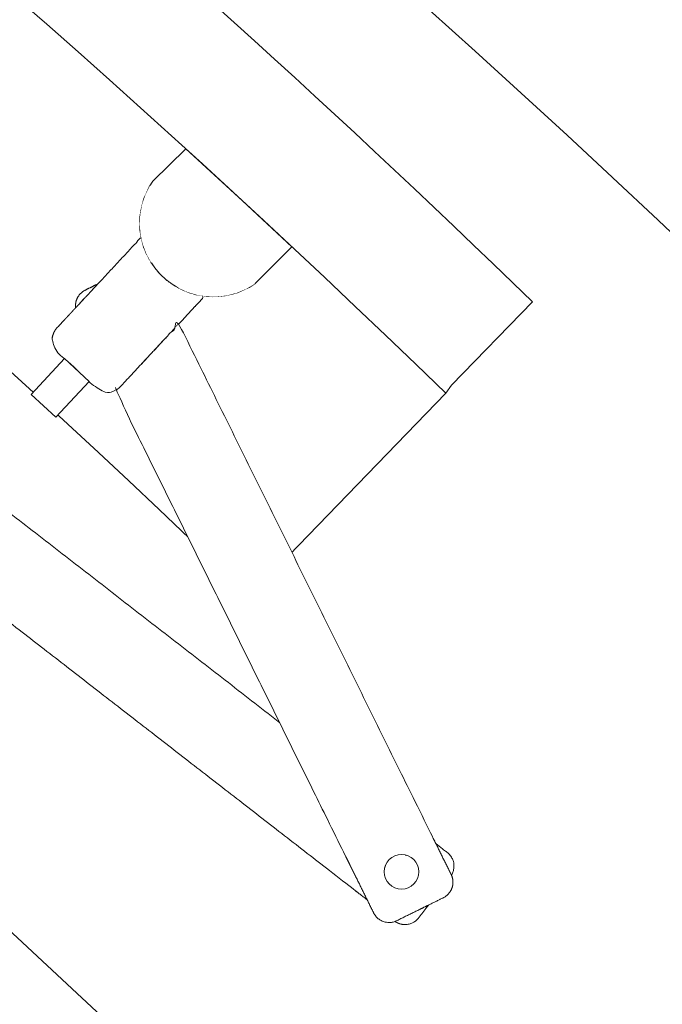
# Model space of a CAD drawing. Header units: metres. Extents: x -45 to 152, y -127 to 99.
# Tile 112 of 256: x -32.275 to -32.052, y -8.98 to -8.638. Entities that reach past the tile are written whole.
import ezdxf

# ---------------------------------------------------------------- set-up
doc = ezdxf.new("R2010")
doc.units = ezdxf.units.M
doc.layers.add('_OG 2 (2D)', color=7, linetype='Continuous', lineweight=9)
doc.layers.add('ACTES-Einrichtung Aufsicht.', color=7, linetype='Continuous', lineweight=9, true_color=0xa6a6a6)

# ---------------------------------------------------------------- blocks, each defined once
blk = doc.blocks.new('Group-99')
at = {"color": 255, "transparency": 33554687}
blk.add_wipeout([(-33.43958, -9.14318), (-33.45345, -9.13511), (-33.46735, -9.1271), (-33.48128, -9.11915), (-33.49524, -9.11125), (-33.50924, -9.1034), (-33.52326, -9.09562), (-33.53732, -9.08789), (-33.55141, -9.08022), (-33.64988, -9.02858), (-33.74974, -8.97969), (-33.85091, -8.93359), (-33.95332, -8.89031), (-34.05689, -8.84988), (-34.16154, -8.81233), (-34.26719, -8.77769), (-34.37376, -8.746), (-34.38044, -8.74163), (-34.38635, -8.73626), (-34.39132, -8.73002), (-34.39523, -8.72306), (-34.39799, -8.71558), (-34.39952, -8.70774), (-34.39979, -8.69977), (-34.39878, -8.69185), (-34.39877, -8.69179), (-34.39876, -8.69173), (-34.39874, -8.69166), (-34.39873, -8.6916), (-34.39872, -8.69154), (-34.3987, -8.69147), (-34.39869, -8.69141), (-34.39868, -8.69135), (-34.18283, -7.65995), (-34.17982, -7.65069), (-34.17508, -7.64219), (-34.16878, -7.63477), (-34.16116, -7.62871), (-34.15251, -7.62425), (-34.14316, -7.62154), (-34.13346, -7.6207), (-34.12378, -7.62175), (-33.78996, -7.70702), (-33.46395, -7.81851), (-33.14782, -7.95551), (-32.84355, -8.11717), (-32.55308, -8.30247), (-32.27822, -8.51023), (-32.02072, -8.73915), (-31.7822, -8.98778), (-31.78215, -8.98783), (-31.7821, -8.98789), (-31.78205, -8.98795), (-31.782, -8.98801), (-31.78195, -8.98806), (-31.7819, -8.98812), (-31.78185, -8.98818), (-31.7818, -8.98824), (-31.7822, -8.98777), (-31.77653, -8.99569), (-31.7725, -9.00455), (-31.77027, -9.01402), (-31.76991, -9.02375), (-31.77145, -9.03336), (-31.77481, -9.04249), (-31.77989, -9.0508), (-31.78648, -9.05797), (-32.57179, -9.76062), (-32.57804, -9.76539), (-32.58496, -9.76911), (-32.59237, -9.77171), (-32.60011, -9.77311), (-32.60796, -9.77328), (-32.61575, -9.77222), (-32.62327, -9.76995), (-32.63035, -9.76653), (-32.72244, -9.67759), (-32.81732, -9.59164), (-32.91489, -9.50875), (-33.01506, -9.42901), (-33.11771, -9.35251), (-33.22276, -9.27933), (-33.33009, -9.20952)], dxfattribs=at).dxf.layer = 'ACTES-Einrichtung Aufsicht.'
at = {"layer": 'ACTES-Einrichtung Aufsicht.', "transparency": 33554534, "flags": 128}
blk.add_lwpolyline([(-33.43958, -9.14318, 0.008083), (-33.55141, -9.08022, 0.055453), (-34.37376, -8.746, -0.330906), (-34.39878, -8.69185, 0.002569), (-34.39868, -8.69135), (-34.18283, -7.65995, -0.41107), (-34.12378, -7.62175, -0.160224), (-31.7822, -8.98778, -0.00305), (-31.7818, -8.98824), (-31.7822, -8.98777, -0.411112), (-31.78648, -9.05797), (-32.57179, -9.76062, -0.325472), (-32.63035, -9.76653, 0.063875)], format="xyb", close=True, dxfattribs=at)
at = {"layer": 'ACTES-Einrichtung Aufsicht.', "flags": 128}
blk.add_lwpolyline([(-33.70081, -7.82281), (-33.70999, -7.81993, 0.002867), (-33.75429, -7.80603), (-33.7527, -7.80266), (-33.74094, -7.76443, -0.044027), (-33.075, -8.03525, -0.073959), (-32.09689, -8.73634), (-32.12496, -8.76531), (-32.12694, -8.76807, 0.057345), (-32.8611, -8.20419), (-32.86144, -8.20359), (-32.88368, -8.19075, 0.013514), (-33.075, -8.08452, 0.038853), (-33.65319, -7.83857), (-33.65317, -7.83853), (-33.70079, -7.82277)], format="xyb", close=True, dxfattribs=at)
at = {"color": 255, "transparency": 33554559}
blk.add_wipeout([(-32.86144, -8.20359), (-32.8611, -8.20419), (-32.76253, -8.26527), (-32.66574, -8.32915), (-32.57083, -8.39577), (-32.47785, -8.46508), (-32.38691, -8.53703), (-32.29806, -8.61155), (-32.21138, -8.68859), (-32.12694, -8.76807), (-32.19513, -8.83846), (-32.2793, -8.75928), (-32.36574, -8.68259), (-32.4544, -8.60846), (-32.54518, -8.53696), (-32.63801, -8.46814), (-32.73282, -8.40207), (-32.82952, -8.3388), (-32.92803, -8.27838), (-32.93804, -8.27246), (-32.99026, -8.24197), (-33.06977, -8.19818), (-33.15555, -8.1533), (-33.2424, -8.11053), (-33.33027, -8.06991), (-33.41911, -8.03145), (-33.50887, -7.99518), (-33.59949, -7.96112), (-33.69091, -7.92929), (-33.78309, -7.8997), (-33.77795, -7.88297), (-33.77794, -7.88297), (-33.75416, -7.80607), (-33.70081, -7.82281), (-33.65321, -7.83861), (-33.65321, -7.83861), (-33.6532, -7.8386), (-33.6532, -7.8386), (-33.6532, -7.83859), (-33.6532, -7.83859), (-33.65319, -7.83858), (-33.65319, -7.83858), (-33.65319, -7.83857), (-33.55618, -7.87259), (-33.46006, -7.90905), (-33.3649, -7.94794), (-33.27076, -7.98924), (-33.1777, -8.03291), (-33.08577, -8.07893), (-32.99505, -8.12727), (-32.90558, -8.1779), (-32.88368, -8.19075)], dxfattribs=at).dxf.layer = 'ACTES-Einrichtung Aufsicht.'
at = {"layer": 'ACTES-Einrichtung Aufsicht.', "flags": 128}
blk.add_lwpolyline([(-32.86144, -8.20359), (-32.8611, -8.20419, -0.057345), (-32.12694, -8.76807), (-32.19513, -8.83846, 0.058565), (-32.92803, -8.27838), (-32.93804, -8.27246), (-32.99026, -8.24197), (-33.06977, -8.19818, 0.049045), (-33.78309, -7.8997), (-33.77795, -7.88297), (-33.77794, -7.88297), (-33.75416, -7.80607), (-33.70081, -7.82281), (-33.65321, -7.83861, 0.000416), (-33.65319, -7.83857, -0.050823), (-32.90558, -8.1779), (-32.88368, -8.19075)], format="xyb", close=True, dxfattribs=at)
at = {"color": 255, "transparency": 33554559}
for points in [[(-32.21722, -8.68328), (-32.22862, -8.69457), (-32.23081, -8.69841), (-32.23231, -8.70257), (-32.23307, -8.70692), (-32.23306, -8.71134), (-32.23229, -8.7157), (-32.23078, -8.71985), (-32.22858, -8.72368), (-32.22237, -8.72993), (-32.21855, -8.73216), (-32.21441, -8.73369), (-32.21006, -8.73449), (-32.20564, -8.73452), (-32.20128, -8.73379), (-32.19711, -8.73232), (-32.19326, -8.73015), (-32.1932, -8.73011), (-32.18039, -8.71726), (-32.19746, -8.70138)], [(-32.13291, -8.94561), (-32.12498, -8.93533), (-32.12489, -8.93518), (-32.12481, -8.93503), (-32.12473, -8.93488), (-32.12466, -8.93472), (-32.12458, -8.93456), (-32.12452, -8.9344), (-32.12446, -8.93424), (-32.1244, -8.93408), (-32.12437, -8.93398), (-32.12434, -8.93388), (-32.12431, -8.93378), (-32.12428, -8.93368), (-32.12426, -8.93358), (-32.12423, -8.93347), (-32.12421, -8.93337), (-32.12419, -8.93327), (-32.12417, -8.93316), (-32.12416, -8.93306), (-32.12414, -8.93296), (-32.12413, -8.93287), (-32.12412, -8.93277), (-32.12411, -8.93268), (-32.12411, -8.93259), (-32.1241, -8.93251), (-32.1241, -8.93243), (-32.1241, -8.93235), (-32.1241, -8.93227), (-32.1241, -8.93219), (-32.1241, -8.93212), (-32.1241, -8.93205), (-32.1241, -8.93199), (-32.1241, -8.93192), (-32.1241, -8.93186), (-32.12411, -8.9318), (-32.12411, -8.93174), (-32.12412, -8.93168), (-32.12412, -8.93162), (-32.12413, -8.93156), (-32.12414, -8.9315), (-32.12414, -8.93144), (-32.12415, -8.9314), (-32.12415, -8.93136), (-32.12416, -8.93133), (-32.12416, -8.93129), (-32.12417, -8.93125), (-32.12417, -8.93122), (-32.12418, -8.93118), (-32.12419, -8.93114), (-32.12419, -8.93111), (-32.1242, -8.93107), (-32.12421, -8.93104), (-32.12421, -8.93101), (-32.12422, -8.93098), (-32.12422, -8.93095), (-32.12423, -8.93092), (-32.12424, -8.93089), (-32.12424, -8.93087), (-32.12425, -8.93084), (-32.12425, -8.93082), (-32.12426, -8.93079), (-32.12426, -8.93077), (-32.12427, -8.93075), (-32.12428, -8.93073), (-32.12428, -8.93071), (-32.12429, -8.93069), (-32.12429, -8.93067), (-32.12429, -8.93065), (-32.1243, -8.93063), (-32.12431, -8.93062), (-32.12431, -8.9306), (-32.12432, -8.93058), (-32.12432, -8.93056), (-32.12435, -8.93045), (-32.12439, -8.93034), (-32.12442, -8.93024), (-32.12446, -8.93013), (-32.1245, -8.93002), (-32.12454, -8.92992), (-32.12459, -8.92981), (-32.12463, -8.92971), (-32.12468, -8.92961), (-32.12473, -8.92951), (-32.12478, -8.9294), (-32.12484, -8.9293), (-32.12489, -8.9292), (-32.12495, -8.9291), (-32.12502, -8.929), (-32.12508, -8.92889), (-32.12515, -8.92879), (-32.12522, -8.92869), (-32.12529, -8.9286), (-32.12536, -8.9285), (-32.12544, -8.9284), (-32.12552, -8.92831), (-32.1256, -8.92821), (-32.12569, -8.92812), (-32.12577, -8.92803), (-32.12585, -8.92795), (-32.12592, -8.92787), (-32.12599, -8.92781), (-32.12606, -8.92774), (-32.12612, -8.92769), (-32.12617, -8.92764), (-32.12622, -8.9276), (-32.12641, -8.92745), (-32.12642, -8.92745), (-32.13041, -8.92435), (-32.2947, -8.79688), (-32.29471, -8.79687), (-32.2949, -8.79673), (-32.29495, -8.79669), (-32.29501, -8.79665), (-32.29508, -8.7966), (-32.29515, -8.79656), (-32.29524, -8.79651), (-32.29533, -8.79645), (-32.29543, -8.7964), (-32.29553, -8.79634), (-32.29564, -8.79628), (-32.29576, -8.79622), (-32.29587, -8.79617), (-32.29598, -8.79612), (-32.29609, -8.79607), (-32.29621, -8.79603), (-32.29632, -8.79598), (-32.29643, -8.79594), (-32.29655, -8.79591), (-32.29666, -8.79587), (-32.29678, -8.79584), (-32.29689, -8.79581), (-32.297, -8.79578), (-32.29711, -8.79576), (-32.29723, -8.79573), (-32.29734, -8.79571), (-32.29745, -8.79569), (-32.29756, -8.79568), (-32.29767, -8.79566), (-32.29779, -8.79565), (-32.2979, -8.79564), (-32.29801, -8.79563), (-32.29812, -8.79562), (-32.29824, -8.79562), (-32.29826, -8.79562), (-32.29828, -8.79562), (-32.29829, -8.79562), (-32.29831, -8.79562), (-32.29833, -8.79562), (-32.29835, -8.79562), (-32.29837, -8.79562), (-32.29839, -8.79562), (-32.29841, -8.79562), (-32.29843, -8.79562), (-32.29846, -8.79562), (-32.29848, -8.79562), (-32.2985, -8.79562), (-32.29853, -8.79562), (-32.29855, -8.79562), (-32.29858, -8.79562), (-32.29861, -8.79562), (-32.29864, -8.79562), (-32.29867, -8.79563), (-32.2987, -8.79563), (-32.29873, -8.79563), (-32.29877, -8.79563), (-32.2988, -8.79563), (-32.29884, -8.79564), (-32.29887, -8.79564), (-32.29891, -8.79564), (-32.29895, -8.79565), (-32.29898, -8.79565), (-32.29902, -8.79565), (-32.29906, -8.79566), (-32.2991, -8.79566), (-32.29913, -8.79567), (-32.29919, -8.79567), (-32.29925, -8.79568), (-32.29931, -8.79569), (-32.29937, -8.7957), (-32.29943, -8.79571), (-32.29949, -8.79572), (-32.29955, -8.79573), (-32.29961, -8.79575), (-32.29968, -8.79576), (-32.29974, -8.79578), (-32.29981, -8.79579), (-32.29988, -8.79581), (-32.29995, -8.79583), (-32.30002, -8.79585), (-32.3001, -8.79587), (-32.30018, -8.79589), (-32.30026, -8.79592), (-32.30035, -8.79595), (-32.30043, -8.79598), (-32.30052, -8.79601), (-32.30061, -8.79605), (-32.3007, -8.79609), (-32.30079, -8.79613), (-32.30089, -8.79617), (-32.30099, -8.79622), (-32.30108, -8.79626), (-32.30118, -8.79631), (-32.30127, -8.79636), (-32.30136, -8.79641), (-32.30145, -8.79646), (-32.30154, -8.79652), (-32.30162, -8.79657), (-32.30184, -8.79671), (-32.30204, -8.79686), (-32.30224, -8.79702), (-32.30243, -8.79719), (-32.30262, -8.79737), (-32.30279, -8.79755), (-32.30296, -8.79774), (-32.30312, -8.79794), (-32.31416, -8.81216), (-32.31431, -8.81237), (-32.31445, -8.81258), (-32.31459, -8.81279), (-32.31471, -8.81302), (-32.31482, -8.81324), (-32.31493, -8.81348), (-32.31503, -8.81371), (-32.31511, -8.81395), (-32.31514, -8.81405), (-32.31517, -8.81415), (-32.3152, -8.81425), (-32.31523, -8.81435), (-32.31525, -8.81445), (-32.31528, -8.81456), (-32.3153, -8.81466), (-32.31532, -8.81476), (-32.31534, -8.81487), (-32.31535, -8.81497), (-32.31537, -8.81507), (-32.31538, -8.81516), (-32.31539, -8.81526), (-32.3154, -8.81535), (-32.3154, -8.81544), (-32.31541, -8.81552), (-32.31541, -8.8156), (-32.31541, -8.81568), (-32.31541, -8.81576), (-32.31541, -8.81583), (-32.31541, -8.81591), (-32.31541, -8.81598), (-32.31541, -8.81604), (-32.31541, -8.81611), (-32.31541, -8.81617), (-32.3154, -8.81623), (-32.3154, -8.81629), (-32.31539, -8.81635), (-32.31539, -8.81641), (-32.31538, -8.81647), (-32.31538, -8.81653), (-32.31537, -8.81659), (-32.31536, -8.81663), (-32.31536, -8.81667), (-32.31535, -8.8167), (-32.31535, -8.81674), (-32.31534, -8.81678), (-32.31534, -8.81681), (-32.31533, -8.81685), (-32.31532, -8.81689), (-32.31532, -8.81692), (-32.31531, -8.81696), (-32.3153, -8.81699), (-32.3153, -8.81702), (-32.31529, -8.81705), (-32.31529, -8.81708), (-32.31528, -8.81711), (-32.31527, -8.81714), (-32.31527, -8.81716), (-32.31526, -8.81719), (-32.31526, -8.81721), (-32.31525, -8.81724), (-32.31525, -8.81726), (-32.31524, -8.81728), (-32.31524, -8.8173), (-32.31523, -8.81732), (-32.31523, -8.81734), (-32.31522, -8.81736), (-32.31522, -8.81738), (-32.31521, -8.8174), (-32.31521, -8.81741), (-32.3152, -8.81743), (-32.31519, -8.81745), (-32.31519, -8.81747), (-32.31516, -8.81758), (-32.31512, -8.81769), (-32.31509, -8.81779), (-32.31505, -8.8179), (-32.31501, -8.81801), (-32.31497, -8.81811), (-32.31492, -8.81822), (-32.31488, -8.81832), (-32.31483, -8.81842), (-32.31478, -8.81852), (-32.31473, -8.81863), (-32.31467, -8.81873), (-32.31462, -8.81883), (-32.31456, -8.81893), (-32.31449, -8.81903), (-32.31443, -8.81914), (-32.31436, -8.81924), (-32.31429, -8.81934), (-32.31422, -8.81943), (-32.31415, -8.81953), (-32.31407, -8.81963), (-32.31399, -8.81972), (-32.31391, -8.81982), (-32.31382, -8.81991), (-32.31374, -8.82), (-32.31366, -8.82008), (-32.31359, -8.82016), (-32.31352, -8.82022), (-32.31345, -8.82029), (-32.31339, -8.82034), (-32.31334, -8.82039), (-32.31329, -8.82043), (-32.3131, -8.82058), (-32.31309, -8.82058), (-32.30352, -8.82801), (-32.29288, -8.81659), (-32.29231, -8.81606), (-32.29167, -8.8156), (-32.29098, -8.81522), (-32.29025, -8.81495), (-32.28949, -8.81477), (-32.2887, -8.81469), (-32.28792, -8.81471), (-32.28639, -8.81506), (-32.28568, -8.81538), (-32.28501, -8.8158), (-32.2844, -8.81629), (-32.28386, -8.81686), (-32.28341, -8.8175), (-32.28303, -8.81819), (-32.28257, -8.81969), (-32.2825, -8.82047), (-32.28252, -8.82126), (-32.28265, -8.82203), (-32.28287, -8.82278), (-32.28319, -8.8235), (-32.28361, -8.82416), (-32.2841, -8.82477), (-32.294, -8.8354), (-32.15425, -8.94383), (-32.15425, -8.94381), (-32.14456, -8.95133), (-32.14448, -8.95139), (-32.14439, -8.95145), (-32.1443, -8.9515), (-32.14422, -8.95155), (-32.14412, -8.95161), (-32.14403, -8.95166), (-32.14394, -8.95171), (-32.14384, -8.95176), (-32.14375, -8.95181), (-32.14365, -8.95186), (-32.14355, -8.9519), (-32.14345, -8.95194), (-32.14335, -8.95199), (-32.14325, -8.95202), (-32.14314, -8.95206), (-32.14304, -8.9521), (-32.14293, -8.95213), (-32.14283, -8.95217), (-32.14272, -8.9522), (-32.14261, -8.95222), (-32.1425, -8.95225), (-32.14239, -8.95228), (-32.14228, -8.9523), (-32.14217, -8.95232), (-32.14206, -8.95234), (-32.14195, -8.95235), (-32.14184, -8.95237), (-32.14172, -8.95238), (-32.14161, -8.95239), (-32.1415, -8.9524), (-32.14139, -8.95241), (-32.14127, -8.95241), (-32.14126, -8.95241), (-32.14124, -8.95241), (-32.14122, -8.95241), (-32.1412, -8.95241), (-32.14118, -8.95241), (-32.14116, -8.95241), (-32.14114, -8.95241), (-32.14112, -8.95241), (-32.1411, -8.95241), (-32.14108, -8.95241), (-32.14105, -8.95241), (-32.14103, -8.95241), (-32.14101, -8.95241), (-32.14098, -8.95241), (-32.14096, -8.95241), (-32.14093, -8.95241), (-32.1409, -8.95241), (-32.14087, -8.95241), (-32.14084, -8.9524), (-32.14081, -8.9524), (-32.14078, -8.9524), (-32.14074, -8.9524), (-32.14071, -8.9524), (-32.14067, -8.95239), (-32.14064, -8.95239), (-32.1406, -8.95239), (-32.14056, -8.95238), (-32.14053, -8.95238), (-32.14049, -8.95238), (-32.14045, -8.95237), (-32.14042, -8.95237), (-32.14038, -8.95236), (-32.14032, -8.95236), (-32.14026, -8.95235), (-32.1402, -8.95234), (-32.14014, -8.95233), (-32.14008, -8.95232), (-32.14002, -8.95231), (-32.13996, -8.95229), (-32.1399, -8.95228), (-32.13983, -8.95227), (-32.13977, -8.95225), (-32.1397, -8.95224), (-32.13963, -8.95222), (-32.13956, -8.9522), (-32.13949, -8.95218), (-32.13941, -8.95216), (-32.13933, -8.95214), (-32.13925, -8.95211), (-32.13917, -8.95208), (-32.13908, -8.95205), (-32.13899, -8.95202), (-32.1389, -8.95198), (-32.13881, -8.95194), (-32.13872, -8.9519), (-32.13862, -8.95186), (-32.13852, -8.95181), (-32.13843, -8.95177), (-32.13834, -8.95172), (-32.13824, -8.95167), (-32.13815, -8.95162), (-32.13806, -8.95157), (-32.13797, -8.95151), (-32.13789, -8.95146), (-32.13767, -8.95132), (-32.13747, -8.95117), (-32.13727, -8.95101), (-32.13708, -8.95084), (-32.13689, -8.95066), (-32.13672, -8.95048), (-32.13655, -8.95029), (-32.13639, -8.95009)]]:
    blk.add_wipeout(points, dxfattribs=at).dxf.layer = 'ACTES-Einrichtung Aufsicht.'
at = {"layer": 'ACTES-Einrichtung Aufsicht.', "flags": 128}
blk.add_lwpolyline([(-32.21722, -8.68328), (-32.22862, -8.69457, 0.83258), (-32.19326, -8.73015), (-32.1932, -8.73011), (-32.18039, -8.71726), (-32.19746, -8.70138)], format="xyb", close=True, dxfattribs=at)
at = {"layer": 'ACTES-Einrichtung Aufsicht.'}
blk.add_rational_spline([(-32.13291, -8.94561), (-32.12895, -8.94047), (-32.12498, -8.93533), (-32.12462, -8.93474), (-32.1244, -8.93408), (-32.12427, -8.93369), (-32.12412, -8.93285), (-32.12409, -8.93217), (-32.12411, -8.93168), (-32.12414, -8.93144), (-32.12416, -8.93129), (-32.12421, -8.931), (-32.12426, -8.93079), (-32.1243, -8.93063), (-32.12432, -8.93056), (-32.12444, -8.93012), (-32.12482, -8.9293), (-32.12534, -8.92849), (-32.12603, -8.92775), (-32.12631, -8.92753), (-32.12641, -8.92745), (-32.12641, -8.92745), (-32.12642, -8.92745), (-32.12841, -8.9259), (-32.13041, -8.92435), (-32.21256, -8.86062), (-32.2947, -8.79688), (-32.29471, -8.79688), (-32.29471, -8.79687), (-32.29481, -8.7968), (-32.29509, -8.79658), (-32.29598, -8.7961), (-32.29689, -8.79579), (-32.29778, -8.79563), (-32.29824, -8.79562), (-32.29831, -8.79562), (-32.29847, -8.79562), (-32.29869, -8.79563), (-32.29898, -8.79565), (-32.29913, -8.79567), (-32.29937, -8.7957), (-32.29986, -8.7958), (-32.3005, -8.79599), (-32.30128, -8.79635), (-32.30162, -8.79657), (-32.30249, -8.79713), (-32.30312, -8.79794), (-32.30864, -8.80505), (-32.31416, -8.81216), (-32.31479, -8.81298), (-32.31511, -8.81395), (-32.31524, -8.81434), (-32.31539, -8.81518), (-32.31542, -8.81586), (-32.3154, -8.81635), (-32.31537, -8.81659), (-32.31535, -8.81674), (-32.3153, -8.81703), (-32.31525, -8.81724), (-32.31521, -8.8174), (-32.31519, -8.81747), (-32.31507, -8.81791), (-32.31469, -8.81873), (-32.31417, -8.81954), (-32.31348, -8.82028), (-32.3132, -8.8205), (-32.3131, -8.82058), (-32.3131, -8.82058), (-32.31309, -8.82058), (-32.30831, -8.8243), (-32.30352, -8.82801), (-32.2982, -8.8223), (-32.29288, -8.81659), (-32.29052, -8.81406), (-32.28715, -8.81484), (-32.28377, -8.81561), (-32.28276, -8.81893), (-32.28174, -8.82224), (-32.2841, -8.82477), (-32.28905, -8.83009), (-32.294, -8.8354), (-32.22412, -8.88961), (-32.15425, -8.94383), (-32.15425, -8.94382), (-32.15425, -8.94381), (-32.14941, -8.94757), (-32.14456, -8.95133), (-32.14423, -8.95156), (-32.14346, -8.95196), (-32.14262, -8.95224), (-32.14173, -8.9524), (-32.14127, -8.95241), (-32.1412, -8.95241), (-32.14104, -8.95241), (-32.14082, -8.9524), (-32.14053, -8.95238), (-32.14038, -8.95236), (-32.14014, -8.95233), (-32.13965, -8.95223), (-32.13901, -8.95204), (-32.13823, -8.95168), (-32.13789, -8.95146), (-32.13702, -8.9509), (-32.13639, -8.95009), (-32.13465, -8.94785), (-32.13291, -8.94561)], [1, 1, 1, 0.993333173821, 1, 1, 1, 1, 1, 1, 1, 1, 1, 1, 1, 1, 1, 1, 1, 1, 1, 1, 1, 1, 1, 1, 1, 1, 1, 1, 1, 1, 1, 1, 1, 1, 1, 1, 1, 1, 1, 1, 1, 1, 1, 0.985598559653, 1, 1, 1, 0.985598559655, 1, 1, 1, 1, 1, 1, 1, 1, 1, 1, 1, 1, 1, 1, 1, 1, 1, 1, 1, 1, 1, 1, 1, 0.866022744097, 1, 0.866022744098, 1, 0.866022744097, 1, 1, 1, 1, 1, 1, 1, 1, 1, 1, 1, 1, 1, 1, 1, 1, 1, 1, 1, 1, 1, 1, 1, 1, 0.985598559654, 1, 1, 1], degree=2, knots=[0, 0, 0, 0.004254, 0.004254, 0.004707, 0.004707, 0.004977, 0.005247, 0.005516, 0.005786, 0.005786, 0.005957, 0.006128, 0.006299, 0.00647, 0.00647, 0.007448, 0.008425, 0.009402, 0.010379, 0.010878, 0.010878, 0.010898, 0.010898, 0.021336, 0.021336, 0.450963, 0.450963, 0.450982, 0.450982, 0.451481, 0.452458, 0.453436, 0.454413, 0.45539, 0.45539, 0.455561, 0.455732, 0.455903, 0.456074, 0.456074, 0.456344, 0.456614, 0.456884, 0.457153, 0.457153, 0.457818, 0.457818, 0.463715, 0.463715, 0.46438, 0.46438, 0.46465, 0.46492, 0.465189, 0.465459, 0.465459, 0.46563, 0.465801, 0.465972, 0.466144, 0.466144, 0.467121, 0.468098, 0.469075, 0.470052, 0.470551, 0.470551, 0.470571, 0.470571, 0.495613, 0.495613, 0.527849, 0.527849, 0.540245, 0.540245, 0.552642, 0.552642, 0.565038, 0.565038, 0.595034, 0.595034, 0.960479, 0.960479, 0.960516, 0.960516, 0.985858, 0.985858, 0.987545, 0.989232, 0.990918, 0.992605, 0.992605, 0.9929, 0.993195, 0.993491, 0.993786, 0.993786, 0.994251, 0.994717, 0.995183, 0.995648, 0.995648, 0.996795, 0.996795, 1, 1, 1], dxfattribs=at)
at = {"color": 255, "transparency": 33554559}
blk.add_wipeout([(-32.21402, -8.73804), (-32.21065, -8.73443), (-32.21458, -8.73365), (-32.21834, -8.73226), (-32.22183, -8.7303), (-32.22498, -8.72782), (-32.22769, -8.72488), (-32.22992, -8.72155), (-32.23159, -8.71791), (-32.23268, -8.71405), (-32.26187, -8.7454), (-32.26188, -8.7454), (-32.26204, -8.74558), (-32.26208, -8.74563), (-32.26213, -8.74568), (-32.26218, -8.74575), (-32.26223, -8.74582), (-32.26229, -8.7459), (-32.26235, -8.74598), (-32.26241, -8.74607), (-32.26248, -8.74618), (-32.26255, -8.74628), (-32.26262, -8.74639), (-32.26268, -8.74649), (-32.26274, -8.7466), (-32.2628, -8.74671), (-32.26285, -8.74682), (-32.26291, -8.74693), (-32.26296, -8.74704), (-32.263, -8.74715), (-32.26305, -8.74726), (-32.26309, -8.74737), (-32.26313, -8.74748), (-32.26317, -8.74759), (-32.2632, -8.7477), (-32.26324, -8.74781), (-32.26327, -8.74792), (-32.2633, -8.74803), (-32.26332, -8.74814), (-32.26335, -8.74825), (-32.26337, -8.74836), (-32.26339, -8.74847), (-32.26341, -8.74858), (-32.26343, -8.74869), (-32.26344, -8.7488), (-32.26344, -8.74882), (-32.26344, -8.74884), (-32.26345, -8.74886), (-32.26345, -8.74888), (-32.26345, -8.7489), (-32.26345, -8.74892), (-32.26345, -8.74894), (-32.26346, -8.74896), (-32.26346, -8.74898), (-32.26346, -8.749), (-32.26346, -8.74902), (-32.26346, -8.74905), (-32.26346, -8.74907), (-32.26347, -8.74909), (-32.26347, -8.74912), (-32.26347, -8.74915), (-32.26347, -8.74918), (-32.26347, -8.7492), (-32.26347, -8.74923), (-32.26347, -8.74927), (-32.26348, -8.7493), (-32.26348, -8.74933), (-32.26348, -8.74937), (-32.26348, -8.7494), (-32.26348, -8.74944), (-32.26348, -8.74948), (-32.26348, -8.74951), (-32.26348, -8.74955), (-32.26348, -8.74959), (-32.26348, -8.74962), (-32.26348, -8.74966), (-32.26347, -8.7497), (-32.26347, -8.74976), (-32.26347, -8.74982), (-32.26346, -8.74988), (-32.26346, -8.74994), (-32.26346, -8.75), (-32.26345, -8.75006), (-32.26344, -8.75012), (-32.26344, -8.75019), (-32.26343, -8.75025), (-32.26342, -8.75032), (-32.26341, -8.75038), (-32.2634, -8.75045), (-32.26339, -8.75053), (-32.26337, -8.7506), (-32.26336, -8.75068), (-32.26334, -8.75076), (-32.26332, -8.75085), (-32.2633, -8.75093), (-32.26328, -8.75102), (-32.26326, -8.75111), (-32.26323, -8.7512), (-32.2632, -8.7513), (-32.26317, -8.7514), (-32.26313, -8.7515), (-32.26309, -8.7516), (-32.26306, -8.75169), (-32.26302, -8.75179), (-32.26298, -8.75189), (-32.26293, -8.75198), (-32.26289, -8.75208), (-32.26284, -8.75217), (-32.2628, -8.75226), (-32.26267, -8.75249), (-32.26254, -8.7527), (-32.2624, -8.75292), (-32.26225, -8.75312), (-32.26209, -8.75332), (-32.26193, -8.75351), (-32.26175, -8.7537), (-32.26157, -8.75388), (-32.2484, -8.76615), (-32.24821, -8.76632), (-32.24801, -8.76648), (-32.2478, -8.76663), (-32.24759, -8.76677), (-32.24738, -8.76691), (-32.24716, -8.76704), (-32.24693, -8.76715), (-32.2467, -8.76726), (-32.2466, -8.7673), (-32.24651, -8.76734), (-32.24641, -8.76737), (-32.24631, -8.76741), (-32.24621, -8.76744), (-32.24611, -8.76748), (-32.24601, -8.76751), (-32.24591, -8.76754), (-32.24581, -8.76756), (-32.24571, -8.76759), (-32.24561, -8.76761), (-32.24552, -8.76763), (-32.24543, -8.76765), (-32.24534, -8.76767), (-32.24525, -8.76768), (-32.24516, -8.76769), (-32.24508, -8.7677), (-32.245, -8.76771), (-32.24493, -8.76772), (-32.24485, -8.76773), (-32.24478, -8.76774), (-32.24471, -8.76774), (-32.24464, -8.76775), (-32.24458, -8.76775), (-32.24452, -8.76775), (-32.24446, -8.76775), (-32.2444, -8.76775), (-32.24433, -8.76775), (-32.24427, -8.76775), (-32.24421, -8.76775), (-32.24415, -8.76775), (-32.24409, -8.76775), (-32.24406, -8.76775), (-32.24402, -8.76775), (-32.24398, -8.76775), (-32.24394, -8.76774), (-32.24391, -8.76774), (-32.24387, -8.76774), (-32.24383, -8.76774), (-32.2438, -8.76773), (-32.24376, -8.76773), (-32.24373, -8.76773), (-32.24369, -8.76772), (-32.24366, -8.76772), (-32.24363, -8.76772), (-32.2436, -8.76771), (-32.24357, -8.76771), (-32.24354, -8.76771), (-32.24352, -8.7677), (-32.24349, -8.7677), (-32.24347, -8.7677), (-32.24344, -8.76769), (-32.24342, -8.76769), (-32.2434, -8.76769), (-32.24338, -8.76768), (-32.24336, -8.76768), (-32.24334, -8.76768), (-32.24332, -8.76767), (-32.2433, -8.76767), (-32.24328, -8.76767), (-32.24326, -8.76766), (-32.24324, -8.76766), (-32.24322, -8.76766), (-32.2432, -8.76765), (-32.24309, -8.76763), (-32.24298, -8.76761), (-32.24287, -8.76758), (-32.24276, -8.76755), (-32.24265, -8.76752), (-32.24254, -8.76749), (-32.24244, -8.76746), (-32.24233, -8.76742), (-32.24222, -8.76738), (-32.24212, -8.76734), (-32.24201, -8.7673), (-32.2419, -8.76725), (-32.2418, -8.7672), (-32.24169, -8.76715), (-32.24158, -8.7671), (-32.24148, -8.76705), (-32.24137, -8.76699), (-32.24126, -8.76693), (-32.24116, -8.76686), (-32.24106, -8.7668), (-32.24095, -8.76673), (-32.24085, -8.76666), (-32.24075, -8.76659), (-32.24065, -8.76651), (-32.24055, -8.76644), (-32.24046, -8.76636), (-32.24038, -8.7663), (-32.24031, -8.76623), (-32.24024, -8.76618), (-32.24018, -8.76612), (-32.24013, -8.76607), (-32.24009, -8.76603), (-32.23992, -8.76585), (-32.23992, -8.76584)], dxfattribs=at).dxf.layer = 'ACTES-Einrichtung Aufsicht.'
at = {"layer": 'ACTES-Einrichtung Aufsicht.'}
blk.add_rational_spline([(-32.21402, -8.73804), (-32.21233, -8.73623), (-32.21065, -8.73443), (-32.22907, -8.73225), (-32.23268, -8.71405), (-32.24727, -8.72973), (-32.26187, -8.7454), (-32.26187, -8.7454), (-32.26188, -8.7454), (-32.26196, -8.74549), (-32.2622, -8.74576), (-32.26276, -8.7466), (-32.26315, -8.74748), (-32.26339, -8.74835), (-32.26344, -8.7488), (-32.26345, -8.74888), (-32.26346, -8.74904), (-32.26348, -8.74926), (-32.26348, -8.74955), (-32.26347, -8.7497), (-32.26347, -8.74994), (-32.26341, -8.75043), (-32.26327, -8.75109), (-32.26299, -8.7519), (-32.2628, -8.75226), (-32.26232, -8.75318), (-32.26157, -8.75388), (-32.25498, -8.76001), (-32.2484, -8.76615), (-32.24764, -8.76685), (-32.2467, -8.76726), (-32.24632, -8.76742), (-32.2455, -8.76765), (-32.24483, -8.76774), (-32.24433, -8.76776), (-32.24409, -8.76775), (-32.24394, -8.76775), (-32.24365, -8.76772), (-32.24343, -8.76769), (-32.24328, -8.76767), (-32.2432, -8.76765), (-32.24276, -8.76757), (-32.2419, -8.76727), (-32.24105, -8.76682), (-32.24025, -8.7662), (-32.24001, -8.76594), (-32.23992, -8.76585), (-32.23992, -8.76585), (-32.23992, -8.76584), (-32.22697, -8.75194), (-32.21402, -8.73804)], [1, 1, 1, 0.808687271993, 1, 1, 1, 1, 1, 1, 1, 1, 1, 1, 1, 1, 1, 1, 1, 1, 1, 1, 1, 1, 1, 0.985598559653, 1, 1, 1, 0.985598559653, 1, 1, 1, 1, 1, 1, 1, 1, 1, 1, 1, 1, 1, 1, 1, 1, 1, 1, 1, 1, 1], degree=2, knots=[0, 0, 0, 0.039408, 0.039408, 0.278912, 0.278912, 0.620862, 0.620862, 0.620937, 0.620937, 0.622866, 0.626641, 0.630417, 0.634193, 0.637969, 0.637969, 0.638631, 0.639292, 0.639953, 0.640614, 0.640614, 0.641656, 0.642699, 0.643741, 0.644783, 0.644783, 0.647352, 0.647352, 0.67014, 0.67014, 0.672709, 0.672709, 0.673751, 0.674793, 0.675836, 0.676878, 0.676878, 0.677539, 0.6782, 0.678861, 0.679523, 0.679523, 0.683299, 0.687075, 0.69085, 0.694626, 0.696555, 0.696555, 0.69663, 0.69663, 1, 1, 1], dxfattribs=at)
at = {"color": 255, "transparency": 33554559}
for points in [[(-32.1932, -8.73011), (-32.19623, -8.73189), (-32.19946, -8.73325), (-32.20286, -8.73415), (-32.20634, -8.73457), (-32.20985, -8.73451), (-32.21332, -8.73397), (-32.21668, -8.73295), (-32.21987, -8.73149), (-32.20766, -8.7091)], [(-32.24009, -8.76603), (-32.24013, -8.76607), (-32.24018, -8.76612), (-32.24024, -8.76618), (-32.24031, -8.76623), (-32.24038, -8.7663), (-32.24046, -8.76636), (-32.24055, -8.76644), (-32.24065, -8.76651), (-32.24075, -8.76659), (-32.24085, -8.76666), (-32.24095, -8.76673), (-32.24106, -8.7668), (-32.24116, -8.76686), (-32.24126, -8.76693), (-32.24137, -8.76699), (-32.24148, -8.76705), (-32.24149, -8.76705), (-32.24151, -8.76706), (-32.24152, -8.76707), (-32.24154, -8.76708), (-32.24155, -8.76709), (-32.24157, -8.76709), (-32.24159, -8.7671), (-32.2416, -8.76711), (-32.15201, -8.94836), (-32.152, -8.94837), (-32.1519, -8.94858), (-32.15187, -8.94864), (-32.15183, -8.9487), (-32.15179, -8.94877), (-32.15174, -8.94884), (-32.15169, -8.94892), (-32.15163, -8.94901), (-32.15157, -8.9491), (-32.1515, -8.9492), (-32.15142, -8.94931), (-32.15135, -8.94941), (-32.15127, -8.9495), (-32.15119, -8.9496), (-32.15111, -8.94969), (-32.15103, -8.94978), (-32.15094, -8.94987), (-32.15086, -8.94995), (-32.15077, -8.95004), (-32.15068, -8.95012), (-32.1506, -8.9502), (-32.15051, -8.95027), (-32.15042, -8.95035), (-32.15033, -8.95042), (-32.15024, -8.95049), (-32.15015, -8.95056), (-32.15005, -8.95062), (-32.14996, -8.95069), (-32.14987, -8.95075), (-32.14977, -8.95081), (-32.14968, -8.95087), (-32.14958, -8.95092), (-32.14948, -8.95098), (-32.14938, -8.95103), (-32.14936, -8.95104), (-32.14934, -8.95105), (-32.14933, -8.95106), (-32.14931, -8.95107), (-32.14929, -8.95107), (-32.14927, -8.95108), (-32.14926, -8.95109), (-32.14924, -8.9511), (-32.14922, -8.95111), (-32.1492, -8.95112), (-32.14918, -8.95113), (-32.14916, -8.95114), (-32.14914, -8.95115), (-32.14912, -8.95116), (-32.14909, -8.95117), (-32.14907, -8.95118), (-32.14904, -8.95119), (-32.14902, -8.9512), (-32.14899, -8.95122), (-32.14896, -8.95123), (-32.14893, -8.95124), (-32.1489, -8.95125), (-32.14887, -8.95127), (-32.14883, -8.95128), (-32.1488, -8.95129), (-32.14876, -8.95131), (-32.14873, -8.95132), (-32.14869, -8.95133), (-32.14866, -8.95134), (-32.14862, -8.95136), (-32.14859, -8.95137), (-32.14855, -8.95138), (-32.1485, -8.9514), (-32.14844, -8.95142), (-32.14838, -8.95144), (-32.14832, -8.95145), (-32.14826, -8.95147), (-32.1482, -8.95149), (-32.14814, -8.9515), (-32.14808, -8.95152), (-32.14802, -8.95153), (-32.14796, -8.95155), (-32.14789, -8.95156), (-32.14782, -8.95158), (-32.14775, -8.95159), (-32.14767, -8.95161), (-32.14759, -8.95162), (-32.14751, -8.95163), (-32.14743, -8.95165), (-32.14734, -8.95166), (-32.14725, -8.95167), (-32.14715, -8.95168), (-32.14706, -8.95168), (-32.14696, -8.95169), (-32.14686, -8.95169), (-32.14675, -8.9517), (-32.14664, -8.9517), (-32.14654, -8.9517), (-32.14643, -8.95169), (-32.14633, -8.95169), (-32.14622, -8.95168), (-32.14612, -8.95168), (-32.14602, -8.95167), (-32.14592, -8.95166), (-32.14574, -8.95163), (-32.14557, -8.9516), (-32.1454, -8.95157), (-32.14523, -8.95153), (-32.14506, -8.95149), (-32.14489, -8.95144), (-32.14473, -8.95139), (-32.14456, -8.95133), (-32.13291, -8.94561), (-32.12783, -8.9431), (-32.12761, -8.94298), (-32.12739, -8.94286), (-32.12717, -8.94272), (-32.12696, -8.94257), (-32.12676, -8.94242), (-32.12656, -8.94226), (-32.12637, -8.94208), (-32.12619, -8.94191), (-32.12612, -8.94183), (-32.12605, -8.94176), (-32.12598, -8.94168), (-32.12591, -8.9416), (-32.12585, -8.94152), (-32.12578, -8.94144), (-32.12572, -8.94135), (-32.12565, -8.94127), (-32.12559, -8.94118), (-32.12553, -8.9411), (-32.12548, -8.94101), (-32.12542, -8.94093), (-32.12537, -8.94085), (-32.12533, -8.94078), (-32.12528, -8.9407), (-32.12524, -8.94063), (-32.1252, -8.94055), (-32.12517, -8.94048), (-32.12513, -8.94041), (-32.1251, -8.94035), (-32.12507, -8.94028), (-32.12504, -8.94022), (-32.12501, -8.94016), (-32.12498, -8.9401), (-32.12496, -8.94004), (-32.12494, -8.93999), (-32.12491, -8.93993), (-32.12489, -8.93987), (-32.12487, -8.93981), (-32.12485, -8.93976), (-32.12483, -8.9397), (-32.12481, -8.93964), (-32.1248, -8.93961), (-32.12479, -8.93957), (-32.12477, -8.93954), (-32.12476, -8.9395), (-32.12475, -8.93947), (-32.12474, -8.93943), (-32.12473, -8.9394), (-32.12472, -8.93936), (-32.12471, -8.93933), (-32.1247, -8.93929), (-32.12469, -8.93926), (-32.12469, -8.93923), (-32.12468, -8.9392), (-32.12467, -8.93917), (-32.12466, -8.93914), (-32.12466, -8.93911), (-32.12465, -8.93909), (-32.12464, -8.93906), (-32.12464, -8.93904), (-32.12463, -8.93901), (-32.12463, -8.93899), (-32.12462, -8.93897), (-32.12462, -8.93895), (-32.12462, -8.93893), (-32.12461, -8.93891), (-32.12461, -8.93889), (-32.1246, -8.93887), (-32.1246, -8.93885), (-32.1246, -8.93883), (-32.12459, -8.93881), (-32.12459, -8.93879), (-32.12459, -8.93877), (-32.12457, -8.93866), (-32.12455, -8.93855), (-32.12454, -8.93844), (-32.12452, -8.93833), (-32.12451, -8.93822), (-32.12451, -8.9381), (-32.1245, -8.93799), (-32.1245, -8.93788), (-32.12449, -8.93776), (-32.12449, -8.93765), (-32.1245, -8.93753), (-32.1245, -8.93742), (-32.12451, -8.9373), (-32.12452, -8.93718), (-32.12453, -8.93706), (-32.12454, -8.93695), (-32.12456, -8.93683), (-32.12458, -8.93671), (-32.1246, -8.93659), (-32.12462, -8.93647), (-32.12465, -8.93635), (-32.12468, -8.93623), (-32.12472, -8.9361), (-32.12475, -8.93598), (-32.12478, -8.93588), (-32.12482, -8.93578), (-32.12485, -8.93569), (-32.12488, -8.9356), (-32.1249, -8.93552), (-32.12493, -8.93545), (-32.12496, -8.93539), (-32.12498, -8.93533), (-32.13041, -8.92435), (-32.21956, -8.74399), (-32.23992, -8.76584), (-32.23992, -8.76585)], [(-32.26187, -8.7454), (-32.26187, -8.7454), (-32.26187, -8.7454), (-32.26187, -8.7454), (-32.26187, -8.7454), (-32.26187, -8.7454), (-32.26187, -8.7454), (-32.26187, -8.7454), (-32.26188, -8.7454), (-32.26188, -8.74541), (-32.26189, -8.74542), (-32.2619, -8.74543), (-32.26192, -8.74545), (-32.26194, -8.74548), (-32.26197, -8.74551), (-32.262, -8.74554), (-32.26204, -8.74558), (-32.26208, -8.74563), (-32.26213, -8.74568), (-32.26218, -8.74575), (-32.26223, -8.74582), (-32.26229, -8.7459), (-32.26235, -8.74598), (-32.26241, -8.74607), (-32.26248, -8.74618), (-32.26255, -8.74628), (-32.26262, -8.74639), (-32.26268, -8.74649), (-32.26274, -8.7466), (-32.2628, -8.74671), (-32.26285, -8.74682), (-32.26291, -8.74693), (-32.26296, -8.74704), (-32.263, -8.74715), (-32.26305, -8.74726), (-32.26309, -8.74737), (-32.26313, -8.74748), (-32.26317, -8.74759), (-32.2632, -8.7477), (-32.26324, -8.74781), (-32.26327, -8.74792), (-32.2633, -8.74803), (-32.26332, -8.74814), (-32.26335, -8.74825), (-32.26337, -8.74836), (-32.26339, -8.74847), (-32.26341, -8.74858), (-32.26343, -8.74869), (-32.26344, -8.7488)]]:
    blk.add_wipeout(points, dxfattribs=at).dxf.layer = 'ACTES-Einrichtung Aufsicht.'
at = {"layer": 'ACTES-Einrichtung Aufsicht.'}
blk.add_rational_spline([(-32.24009, -8.76603), (-32.24025, -8.7662), (-32.24105, -8.76682), (-32.24154, -8.76708), (-32.2416, -8.76711), (-32.1968, -8.85773), (-32.15201, -8.94836), (-32.15201, -8.94836), (-32.152, -8.94837), (-32.15195, -8.94847), (-32.15179, -8.94879), (-32.1512, -8.94962), (-32.15051, -8.95029), (-32.14978, -8.95082), (-32.14938, -8.95103), (-32.14931, -8.95107), (-32.14917, -8.95114), (-32.14897, -8.95123), (-32.1487, -8.95133), (-32.14855, -8.95138), (-32.14833, -8.95146), (-32.14784, -8.95158), (-32.14718, -8.95169), (-32.14632, -8.9517), (-32.14592, -8.95166), (-32.14522, -8.95157), (-32.14456, -8.95133), (-32.13874, -8.94847), (-32.13291, -8.94561), (-32.13037, -8.94436), (-32.12783, -8.9431), (-32.12691, -8.94264), (-32.12619, -8.94191), (-32.12591, -8.94161), (-32.1254, -8.94092), (-32.12508, -8.94033), (-32.12489, -8.93987), (-32.12481, -8.93964), (-32.12476, -8.9395), (-32.12468, -8.93922), (-32.12463, -8.93901), (-32.1246, -8.93885), (-32.12459, -8.93877), (-32.12451, -8.93833), (-32.12448, -8.93742), (-32.1246, -8.93647), (-32.12489, -8.93555), (-32.12498, -8.93533), (-32.1277, -8.92984), (-32.13041, -8.92435), (-32.17499, -8.83417), (-32.21956, -8.74399), (-32.22974, -8.75492), (-32.23992, -8.76584), (-32.23992, -8.76585), (-32.23992, -8.76585), (-32.24001, -8.76594), (-32.24009, -8.76603)], [1, 1, 1, 1, 1, 1, 1, 1, 1, 1, 1, 1, 1, 1, 1, 1, 1, 1, 1, 1, 1, 1, 1, 1, 1, 0.993264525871, 1, 1, 1, 1, 1, 0.985598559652, 1, 1, 1, 1, 1, 1, 1, 1, 1, 1, 1, 1, 1, 1, 1, 1, 1, 1, 1, 1, 1, 1, 1, 1, 1, 1], degree=2, knots=[0, 0, 0, 0.002202, 0.004404, 0.00473, 0.00473, 0.471304, 0.471304, 0.471326, 0.471326, 0.471883, 0.472975, 0.474066, 0.475158, 0.476249, 0.476249, 0.476441, 0.476632, 0.476823, 0.477014, 0.477014, 0.477315, 0.477616, 0.477918, 0.478219, 0.478219, 0.478728, 0.478728, 0.483477, 0.483477, 0.485551, 0.485551, 0.486293, 0.486293, 0.486595, 0.486896, 0.487197, 0.487498, 0.487498, 0.48769, 0.487881, 0.488072, 0.488263, 0.488263, 0.489354, 0.490446, 0.491537, 0.492524, 0.492524, 0.518042, 0.518042, 0.937256, 0.937256, 0.999477, 0.999477, 0.999497, 0.999497, 1, 1, 1], dxfattribs=at)
blk.add_open_spline([(-32.26187, -8.7454), (-32.26187, -8.7454), (-32.26188, -8.74541), (-32.2622, -8.74576), (-32.26276, -8.7466), (-32.26315, -8.74748), (-32.26339, -8.74835), (-32.26344, -8.7488)], degree=2, dxfattribs=at)
at = {"color": 255, "transparency": 33554559}
blk.add_wipeout([(-32.2292, -8.72276), (-32.23087, -8.71967), (-32.2321, -8.71639), (-32.23287, -8.71296), (-32.23316, -8.70946), (-32.23297, -8.70596), (-32.2323, -8.70251), (-32.23116, -8.69919), (-32.22957, -8.69606), (-32.20766, -8.7091)], dxfattribs=at).dxf.layer = 'ACTES-Einrichtung Aufsicht.'
blk.add_wipeout([(-32.14501, -8.92872), (-32.14043, -8.9284), (-32.13696, -8.9314), (-32.13663, -8.93599), (-32.13964, -8.93946), (-32.14422, -8.93978), (-32.14769, -8.93677), (-32.14802, -8.93219)], dxfattribs=at).dxf.layer = 'ACTES-Einrichtung Aufsicht.'
at = {"layer": 'ACTES-Einrichtung Aufsicht.'}
blk.add_circle((-32.14233, -8.93409), 0.006, dxfattribs=at)
at = {"color": 255, "transparency": 33554559}
blk.add_wipeout([(-32.1554, -9.06901), (-32.09944, -9.17176), (-32.09934, -9.17349), (-32.10411, -9.17861), (-32.09645, -9.21454), (-32.09639, -9.21631), (-32.10244, -9.22261), (-32.10461, -9.2201), (-32.10684, -9.2225), (-32.10459, -9.22512), (-32.10901, -9.22981), (-32.11046, -9.22976), (-32.12733, -9.21041), (-32.17646, -9.15553), (-32.22432, -9.10393), (-32.29418, -9.03202), (-32.36077, -8.96687), (-32.41359, -8.91775), (-32.44623, -8.88775), (-32.48208, -8.85622), (-32.52536, -8.81868), (-32.55487, -8.79388), (-32.61083, -8.74824), (-32.64558, -8.72077), (-32.69332, -8.68409), (-32.70875, -8.67249), (-32.70897, -8.67094), (-32.70462, -8.66622), (-32.70185, -8.66829), (-32.69962, -8.66589), (-32.70238, -8.66382), (-32.6964, -8.6574), (-32.69469, -8.65732), (-32.65826, -8.66245), (-32.65353, -8.65737), (-32.65176, -8.6573), (-32.5453, -8.70584), (-32.39243, -8.84823), (-32.30828, -8.92662)], dxfattribs=at).dxf.layer = 'ACTES-Einrichtung Aufsicht.'
at = {"layer": 'ACTES-Einrichtung Aufsicht.', "flags": 128}
blk.add_lwpolyline([(-32.5453, -8.70584), (-32.39243, -8.84823), (-32.30828, -8.92662), (-32.1554, -9.06901), (-32.09944, -9.17176), (-32.09934, -9.17349), (-32.10411, -9.17861), (-32.09645, -9.21454), (-32.09639, -9.21631), (-32.10244, -9.22261), (-32.10461, -9.2201), (-32.10684, -9.2225), (-32.10459, -9.22512), (-32.10901, -9.22981), (-32.11046, -9.22976), (-32.12733, -9.21041), (-32.17646, -9.15553), (-32.22432, -9.10393), (-32.29418, -9.03202), (-32.36077, -8.96687), (-32.41359, -8.91775), (-32.44623, -8.88775), (-32.48208, -8.85622)], dxfattribs=at)
at = {"color": 255, "transparency": 33554559}
blk.add_wipeout([(-32.09944, -9.17176), (-32.09938, -9.17353), (-32.10411, -9.17861), (-32.15506, -9.12181), (-32.20444, -9.06887), (-32.25351, -9.01821), (-32.30139, -8.97055), (-32.3683, -8.90669), (-32.41984, -8.85955), (-32.47834, -8.80812), (-32.5324, -8.76242), (-32.58998, -8.71561), (-32.65826, -8.66245), (-32.65353, -8.65737), (-32.65176, -8.6573), (-32.59844, -8.69872), (-32.56091, -8.72899), (-32.51772, -8.76448), (-32.47061, -8.80423), (-32.41308, -8.85487), (-32.36258, -8.90107), (-32.31402, -8.94711), (-32.26984, -8.99044), (-32.22227, -9.03883), (-32.15162, -9.11367)], dxfattribs=at).dxf.layer = 'ACTES-Einrichtung Aufsicht.'
blk.add_wipeout([(-32.10246, -9.22261), (-32.16721, -9.1497), (-32.22589, -9.08692), (-32.28208, -9.02884), (-32.34026, -8.972), (-32.38725, -8.92704), (-32.44431, -8.8753), (-32.50229, -8.82461), (-32.56428, -8.77246), (-32.62096, -8.72641), (-32.66308, -8.69359), (-32.70229, -8.66372), (-32.69642, -8.65742), (-32.69463, -8.65736), (-32.58758, -8.74083), (-32.53129, -8.78723), (-32.47766, -8.8324), (-32.43457, -8.87081), (-32.38051, -8.91982), (-32.3322, -8.96605), (-32.29657, -9.00068), (-32.27993, -9.01703), (-32.23451, -9.06335), (-32.19915, -9.10104), (-32.15811, -9.14498), (-32.12625, -9.1805), (-32.09645, -9.21454), (-32.09639, -9.21631), (-32.10244, -9.22261)], dxfattribs=at).dxf.layer = 'ACTES-Einrichtung Aufsicht.'
for points in [[(-32.2521, -8.73234), (-32.24762, -8.7301), (-32.25539, -8.73844), (-32.2554, -8.73833), (-32.25541, -8.73822), (-32.25542, -8.73811), (-32.25543, -8.738), (-32.25543, -8.73789), (-32.25544, -8.73778), (-32.25544, -8.73767), (-32.25543, -8.73756), (-32.25543, -8.73745), (-32.25542, -8.73734), (-32.25542, -8.73723), (-32.25541, -8.73711), (-32.25539, -8.737), (-32.25538, -8.73689), (-32.25536, -8.73678), (-32.25534, -8.73667), (-32.25534, -8.73665), (-32.25534, -8.73663), (-32.25533, -8.73661), (-32.25533, -8.73659), (-32.25533, -8.73657), (-32.25532, -8.73655), (-32.25532, -8.73653), (-32.25531, -8.73651), (-32.25531, -8.73649), (-32.25531, -8.73647), (-32.2553, -8.73645), (-32.2553, -8.73643), (-32.25529, -8.7364), (-32.25528, -8.73638), (-32.25528, -8.73635), (-32.25527, -8.73633), (-32.25527, -8.7363), (-32.25526, -8.73627), (-32.25525, -8.73624), (-32.25524, -8.73621), (-32.25524, -8.73618), (-32.25523, -8.73615), (-32.25522, -8.73612), (-32.25521, -8.73608), (-32.2552, -8.73605), (-32.25519, -8.73601), (-32.25518, -8.73598), (-32.25517, -8.73594), (-32.25516, -8.7359), (-32.25514, -8.73587), (-32.25513, -8.73583), (-32.25512, -8.7358), (-32.2551, -8.73574), (-32.25508, -8.73568), (-32.25506, -8.73563), (-32.25504, -8.73557), (-32.25502, -8.73551), (-32.25499, -8.73546), (-32.25497, -8.7354), (-32.25494, -8.73534), (-32.25492, -8.73528), (-32.25489, -8.73522), (-32.25486, -8.73516), (-32.25483, -8.7351), (-32.2548, -8.73503), (-32.25476, -8.73496), (-32.25473, -8.73489), (-32.25469, -8.73482), (-32.25465, -8.73474), (-32.2546, -8.73467), (-32.25456, -8.73459), (-32.25451, -8.73451), (-32.25445, -8.73443), (-32.2544, -8.73434), (-32.25434, -8.73426), (-32.25428, -8.73418), (-32.25421, -8.73409), (-32.25415, -8.73401), (-32.25408, -8.73392), (-32.25401, -8.73384), (-32.25395, -8.73376), (-32.25388, -8.73369), (-32.25381, -8.73361), (-32.25374, -8.73354), (-32.25355, -8.73336), (-32.25337, -8.73319), (-32.25317, -8.73302), (-32.25297, -8.73287), (-32.25276, -8.73272), (-32.25254, -8.73259), (-32.25232, -8.73246)], [(-32.26231, -8.77642), (-32.27083, -8.76849), (-32.25924, -8.75605), (-32.25072, -8.76398)]]:
    blk.add_wipeout(points, dxfattribs=at).dxf.layer = 'ACTES-Einrichtung Aufsicht.'
at = {"layer": 'ACTES-Einrichtung Aufsicht.', "flags": 128}
blk.add_lwpolyline([(-32.26231, -8.77642), (-32.27083, -8.76849), (-32.25924, -8.75605), (-32.25072, -8.76398)], close=True, dxfattribs=at)
at = {"layer": 'ACTES-Einrichtung Aufsicht.'}
blk.add_rational_spline([(-32.2521, -8.73234), (-32.24986, -8.73122), (-32.24762, -8.7301), (-32.25151, -8.73427), (-32.25539, -8.73844), (-32.25545, -8.73799), (-32.25542, -8.73711), (-32.25534, -8.73667), (-32.25533, -8.73659), (-32.2553, -8.73643), (-32.25525, -8.73622), (-32.25517, -8.73594), (-32.25512, -8.7358), (-32.25504, -8.73557), (-32.25485, -8.73511), (-32.25453, -8.73452), (-32.25402, -8.73383), (-32.25374, -8.73354), (-32.25302, -8.7328), (-32.2521, -8.73234)], [1, 1, 1, 1, 1, 1, 1, 1, 1, 1, 1, 1, 1, 1, 1, 1, 1, 1, 0.985598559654, 1], degree=2, knots=[0, 0, 0, 0.242093, 0.242093, 0.793953, 0.793953, 0.837958, 0.884456, 0.884456, 0.892598, 0.900739, 0.90888, 0.917022, 0.917022, 0.929858, 0.942693, 0.955529, 0.968365, 0.968365, 1, 1, 1], dxfattribs=at)
blk = doc.blocks.new('Group-101')
at = {"layer": 'ACTES-Einrichtung Aufsicht.'}
blk.add_blockref('Group-99', (0, 0), dxfattribs=at)
blk = doc.blocks.new('OG 2 (2D)')
at = {"layer": 'ACTES-Einrichtung Aufsicht.'}
blk.add_blockref('Group-101', (0, 0), dxfattribs=at)

msp = doc.modelspace()

# ---------------------------------------------------------------- block references
at = {"layer": '_OG 2 (2D)'}
msp.add_blockref('OG 2 (2D)', (0, 0), dxfattribs=at)

doc.saveas('drawing.dxf')
